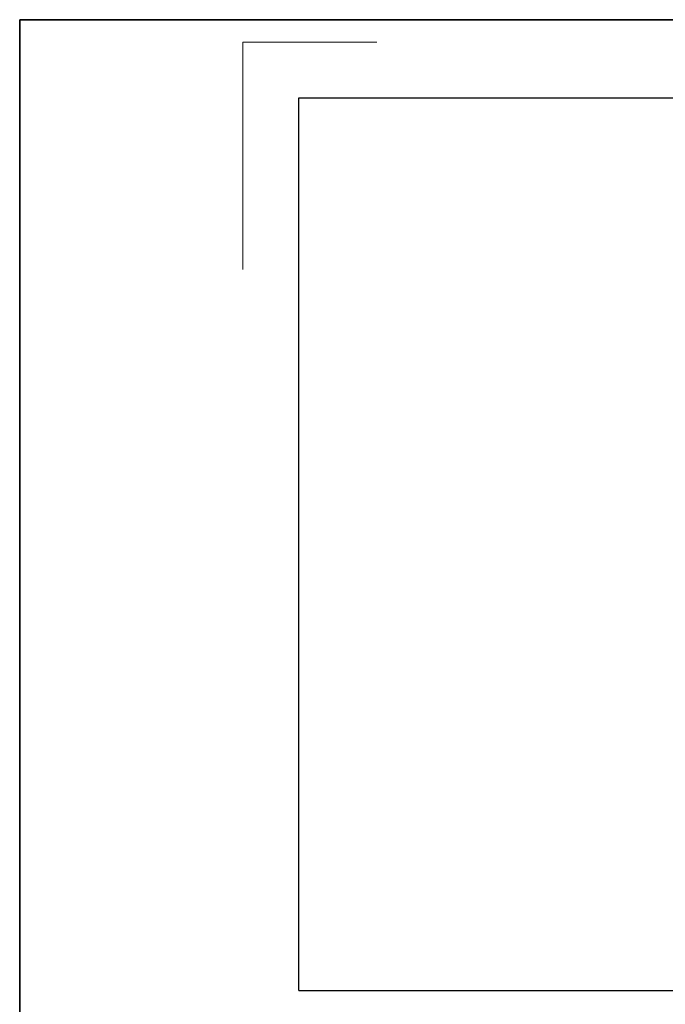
# Model space of a CAD drawing. Header units: metres. Extents: x 0 to 0.84, y 0 to 0.594.
# Tile 26 of 29: x 0.63 to 0.688, y 0.209 to 0.297. Entities that reach past the tile are written whole.
import ezdxf

# ---------------------------------------------------------------- set-up
doc = ezdxf.new("R2010")
doc.units = ezdxf.units.M
doc.linetypes.add('Teckovana 0.5x', pattern=[0.04, 0, -0.04])
for name, color, linetype, lineweight in [('Allgemein01', 7, 'Continuous', 13), ('Legende_ Beschreibung', 7, 'Continuous', 25), ('Standard', 7, 'Continuous', 25)]:
    doc.layers.add(name, color=color, linetype=linetype, lineweight=lineweight)

msp = doc.modelspace()

# ---------------------------------------------------------------- linework, layer by layer
at = {"layer": 'Allgemein01', "color": 52, "linetype": 'Continuous', "lineweight": 13, "true_color": 0xc8c832, "transparency": 33554687}
for q in [(0.65, 0.2746), (0.662, 0.295)]:
    msp.add_line((0.65, 0.295), q, dxfattribs=at)
at = {"layer": 'Legende_ Beschreibung', "color": 7, "linetype": 'Continuous', "lineweight": 25, "transparency": 33554687}
for p, q in [((0.655, 0.21), (0.655, 0.29)), ((0.655, 0.29), (0.83, 0.29)), ((0.655, 0.21), (0.83, 0.21))]:
    msp.add_line(p, q, dxfattribs=at)
at = {"layer": 'Standard', "color": 7, "linetype": 'Teckovana 0.5x', "lineweight": 35, "transparency": 33554687}
for p, q in [((0.63, 0), (0.63, 0.297)), ((0.63, 0.297), (0.84, 0.297))]:
    msp.add_line(p, q, dxfattribs=at)

doc.saveas('drawing.dxf')
